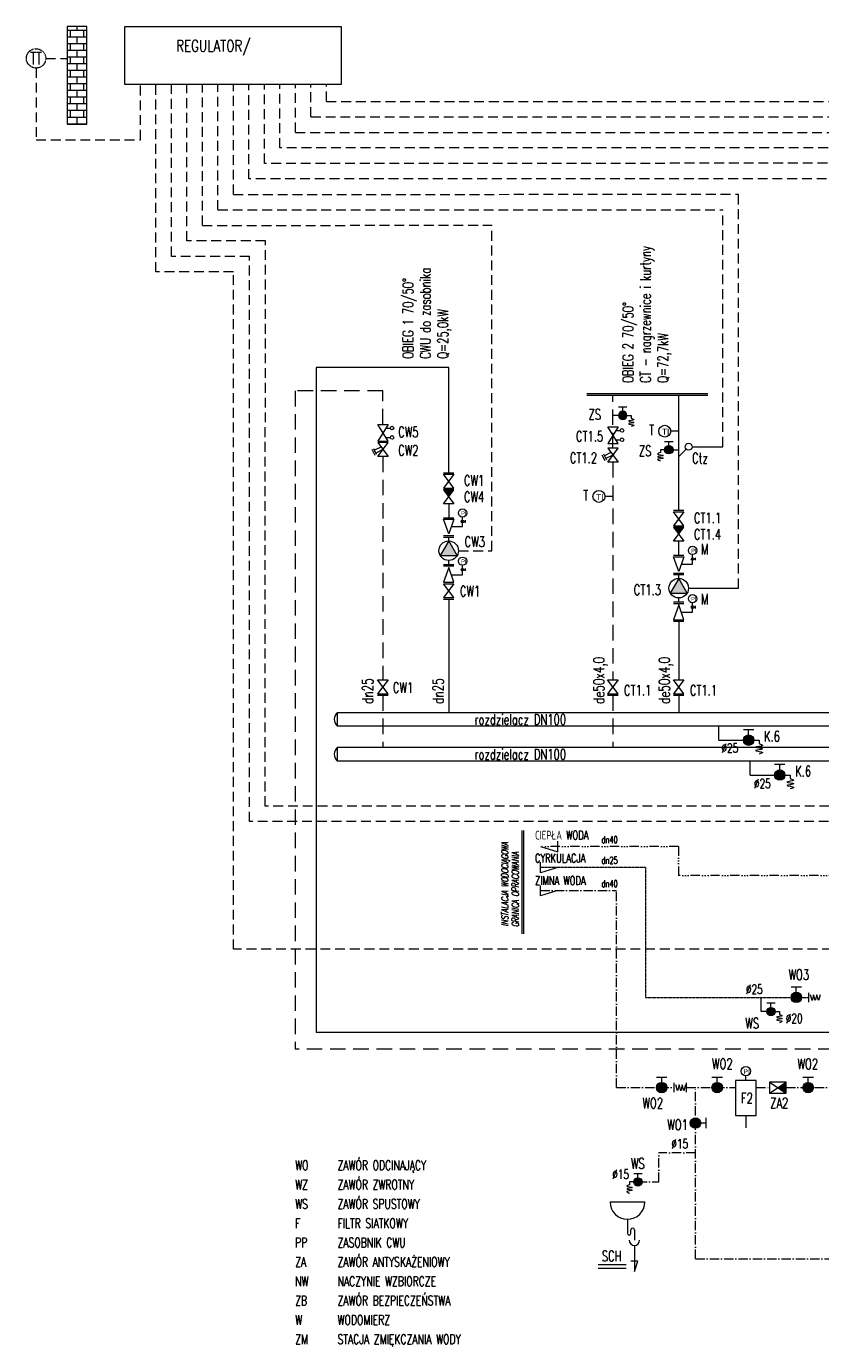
# Model space of a CAD drawing. Header units: millimetres. Extents: x -2127 to 74040, y -8065 to 13366.
# Tile 1 of 5: x -2127 to 8122, y -3801 to 13223. Entities that reach past the tile are written whole.
import ezdxf
from ezdxf.enums import TextEntityAlignment as Align

# ---------------------------------------------------------------- set-up
doc = ezdxf.new("R2010")
doc.units = ezdxf.units.MM
for name, pattern in [('ACAD_ISO05W100', [33, 24, -3, 0, -3, 0, -3]), ('ACAD_ISO10W100', [18.5, 12, -3, 0.5, -3]), ('ACAD_ISO14W100', [25.5, 12, -3, 0.5, -3, 0.5, -3, 0.5, -3]), ('DASHED', [19.05, 12.7, -6.35]), ('DASHEDX2', [1.5, 1, -0.5])]:
    doc.linetypes.add(name, pattern=pattern)
doc.layers.get('0').update_dxf_attribs({"lineweight": 15})
for name, color, linetype, lineweight in [('IS-armatura', 7, 'Continuous', 20), ('IS-automatyka', 242, 'DASHED', 15), ('IS-opisy', 7, 'Continuous', 20)]:
    doc.layers.add(name, color=color, linetype=linetype, lineweight=lineweight)
doc.styles.add('IS', font='simplex.shx', dxfattribs={"width": 0.7})
doc.styles.add('Romans', font='romans.shx', dxfattribs={"width": 0.7})
doc.styles.get("Standard").update_dxf_attribs({"font": 'arial.ttf'})
doc.styles.add('STANDARD2', font='simplex.shx', dxfattribs={"width": 0.7})

# ---------------------------------------------------------------- blocks, each defined once
blk = doc.blocks.new('A$C231E1B02')
at = {"layer": 'IS-armatura'}
for p, q in [((-67, 0), (67, 0)), ((67, 0), (-67, -215)), ((67, -215), (-67, 0)), ((-67, -215), (67, -215))]:
    blk.add_line(p, q, dxfattribs=at)
at = {"layer": 'IS-armatura', "ltscale": 10}
for p, q in [((38, -47), (95, -47)), ((38, -168), (95, -168))]:
    blk.add_line(p, q, dxfattribs=at)
for centre in [(118, -47), (118, -168)]:
    blk.add_circle(centre, 23.3, dxfattribs=at)
blk = doc.blocks.new('A$C146150D0')
at = {"layer": 'IS-armatura'}
for p, q in [((67, 0), (-67, 0)), ((-67, -180), (67, 0)), ((-67, 0), (67, -180)), ((-100, -165), (-138, -89)), ((-80, -155), (-118, -79)), ((-25, -57), (-108, -99)), ((0, -90), (-90, -135)), ((67, -180), (-67, -180))]:
    blk.add_line(p, q, dxfattribs=at)
blk = doc.blocks.new('A$C531F4624')
at = {"layer": 'IS-armatura'}
for p, q in [((-67.5, 0), (67.5, 0)), ((67.5, 0), (-67.5, -180)), ((67.5, -180), (-67.5, 0)), ((-67.5, -180), (67.5, -180)), ((-67.5, -200), (67.5, -200))]:
    blk.add_line(p, q, dxfattribs=at)
blk = doc.blocks.new('A$C65666F2F')
at = {"layer": 'IS-armatura'}
for p, q in [((-67.5, 0), (67.5, 0)), ((0, -20), (-67.5, -210)), ((67.5, -210), (0, -20)), ((-67.5, -210), (67.5, -210)), ((-67.5, -230), (67.5, -230))]:
    blk.add_line(p, q, dxfattribs=at)
blk = doc.blocks.new('A$C70BF7B7E')
at = {"layer": 'IS-armatura'}
blk.add_hatch(color=256, dxfattribs=at).paths.add_polyline_path([(0, 302), (0, 302), (-109, 113), (109, 113)])
for p, q in [((-68, 352), (67, 352)), ((0, 302), (0, 352)), ((-68, 0), (67, 0)), ((0, 0), (0, 50))]:
    blk.add_line(p, q)
blk.add_lwpolyline([(0, 302), (-109, 113), (109, 113)], close=True, dxfattribs=at)
blk.add_circle((0, 176), 126, dxfattribs=at)
blk = doc.blocks.new('A$C761E3742')
at = {"layer": 'IS-armatura'}
blk.add_hatch(color=256, dxfattribs=at).paths.add_polyline_path([(0, 90), (67, 180), (-67, 180)])
for p, q in [((67, 180), (-67, 180)), ((-67, 180), (67, 0)), ((-67, 0), (67, 180)), ((67, 0), (-67, 0))]:
    blk.add_line(p, q, dxfattribs=at)
blk = doc.blocks.new('A$C4934456F')
at = {"layer": 'IS-armatura'}
for p, q in [((0, 0), (144, 0)), ((144, 0), (144, 123)), ((160, 66), (176, 66)), ((176, 82), (176, 50))]:
    blk.add_line(p, q, dxfattribs=at)
for centre, radius in [((144, 176), 53.5), ((144, 66), 15.8)]:
    blk.add_circle(centre, radius, dxfattribs=at)
at = {"layer": 'IS-armatura', "width": 0.8}
blk.add_text('PI', height=53.5, dxfattribs=at).set_placement((125, 145))
blk = doc.blocks.new('A$C365C007C')
at = {"layer": 'IS-armatura'}
blk.add_line((0, 0), (95, 95), dxfattribs=at)
blk.add_circle((127, 127), 45, dxfattribs=at)
blk = doc.blocks.new('A$C7A9C7234')
at = {"layer": 'IS-armatura'}
blk.add_hatch(color=256, dxfattribs=at).paths.add_polyline_path([(-182, 0, -1), (-74, 0, -1)])
at = {"ltscale": 10}
blk.add_line((-128, 0), (0, 0), dxfattribs=at)
at = {"layer": 'IS-armatura'}
for p, q in [((-236, 0), (-236, -36)), ((-182, 0), (-236, 0)), ((-182, 108), (-74, 108)), ((-128, 54), (-128, 108))]:
    blk.add_line(p, q, dxfattribs=at)
blk.add_circle((-128, 0), 54, dxfattribs=at)
blk.add_spline([(-236, -36), (-272, -54), (-200, -72), (-272, -90), (-200, -108), (-272, -126), (-236, -144)], degree=3, dxfattribs=at)
blk = doc.blocks.new('A$C50FE2750')
at = {"layer": 'IS-armatura'}
blk.add_line((0, 0), (-104, 0), dxfattribs=at)
blk.add_circle((-180, 0), 76.5, dxfattribs=at)
blk.add_text('TI', height=76.5, dxfattribs=at).set_placement((-216, -45))

msp = doc.modelspace()

# ---------------------------------------------------------------- hatches: boundary and pattern name
at = {"layer": 'IS-armatura'}
for points in [[(7260, 4012, 1), (7125, 4012, 1)], [(7662, 3562, 1), (7527, 3562, 1)], [(7875, 693, 1), (7740, 693, 1)], [(7535, 510, 1), (7427, 510, 1)], [(6138, -471, 1), (6003, -471, 1)], [(6854, -471, 1), (6719, -471, 1)], [(7678, -543), (7678, -399), (7570, -471)], [(8029, -471, 1), (7894, -471, 1)], [(6507, -996, 1), (6507, -861, 1)], [(5710, -1688, -1), (5818, -1688, -1)]]:
    msp.add_hatch(color=256, dxfattribs=at).paths.add_polyline_path(points)
at = {"layer": 'IS-automatyka', "linetype": 'Continuous', "lineweight": 0}
h = msp.add_hatch(dxfattribs=at)
h.set_pattern_fill('AR-B816', scale=0.425, style=0)
h.set_pattern_definition([(0, (-6652.245, 1776.4), (0, 86.36), []), (90, (-6652.245, 1776.4), (-86.36, 86.36), [86.36, -86.36])])
h.paths.add_polyline_path([(-1602, 13222), (-1602, 11960), (-1347, 11960), (-1347, 13222)])

# ---------------------------------------------------------------- linework, layer by layer
at = {"layer": 'IS-armatura', "ltscale": 10}
for p, q in [((1612, 8819), (1612, 240)), ((3323, 8819), (1612, 8819)), ((3323, 7463), (3323, 8819)), ((3323, 7063), (3323, 6883)), ((3323, 5831), (3323, 4371)), ((6810, 4012), (6810, 4191)), ((6810, 4012), (7125, 4012)), ((7212, 3562), (7212, 3741)), ((7212, 3562), (7527, 3562)), ((4507, 2639), (4732, 2572)), ((4732, 2572), (4732, 2707)), ((4507, 2003), (4507, 2138)), ((4732, 2071), (4507, 2003)), ((11681, 240), (1612, 240))]:
    msp.add_line(p, q, dxfattribs=at)
at = {"layer": 'IS-armatura', "linetype": 'DASHEDX2', "ltscale": 200}
for p, q in [((1342, 8519), (1342, 26)), ((2473, 8519), (1342, 8519)), ((2473, 8087), (2473, 8519)), ((5441, 7780), (5441, 8460)), ((2473, 7672), (2473, 4791)), ((5441, 7600), (5441, 4791)), ((2473, 4591), (2473, 3921)), ((5441, 4591), (5441, 3921)), ((10691, 26), (1342, 26))]:
    msp.add_line(p, q, dxfattribs=at)
at = {"layer": 'IS-armatura', "ltscale": 50}
for p, q in [((6291, 7559), (6291, 8460)), ((6291, 4591), (6291, 4371))]:
    msp.add_line(p, q, dxfattribs=at)
at = {"layer": 'IS-armatura'}
for p, q in [((6291, 6979), (6291, 7559)), ((6291, 6399), (6291, 6579)), ((6291, 5547), (6291, 4791)), ((7740, 828), (7875, 828)), ((7808, 760), (7808, 828)), ((7968, 633), (7968, 753)), ((8011, 652), (7991, 727)), ((8032, 727), (8011, 652)), ((8053, 652), (8032, 727)), ((8074, 727), (8053, 652)), ((8094, 652), (8074, 727)), ((8115, 727), (8094, 652)), ((7535, 618), (7427, 618)), ((7481, 564), (7481, 618)), ((7535, 510), (7589, 510)), ((7590, 510), (7590, 474))]:
    msp.add_line(p, q, dxfattribs=at)
at = {"layer": 'IS-armatura', "ltscale": 20}
for p, q in [((7260, 4147), (7125, 4147)), ((7193, 4079), (7193, 4147)), ((7260, 4012), (7328, 4012)), ((7328, 4012), (7328, 3967)), ((7662, 3697), (7527, 3697)), ((7594, 3629), (7594, 3697)), ((7662, 3562), (7729, 3562)), ((7729, 3562), (7729, 3517)), ((6003, -336), (6138, -336)), ((6071, -404), (6071, -336)), ((6719, -336), (6854, -336)), ((6787, -404), (6787, -336)), ((7157, -381), (7157, -321)), ((7894, -336), (8029, -336)), ((7961, -404), (7961, -336)), ((6231, -531), (6231, -411)), ((6274, -512), (6253, -437)), ((6295, -437), (6274, -512)), ((6316, -512), (6295, -437)), ((6337, -437), (6316, -512)), ((6357, -512), (6337, -437)), ((6378, -437), (6357, -512)), ((6391, -531), (6391, -411)), ((7462, -399), (7678, -543)), ((7462, -543), (7678, -399)), ((7157, -831), (7157, -992)), ((6642, -929), (6574, -929)), ((6642, -861), (6642, -996)), ((5656, -1688), (5656, -1724)), ((5710, -1688), (5656, -1688)), ((5710, -1580), (5818, -1580)), ((5764, -1634), (5764, -1580)), ((5404, -1946), (5854, -1946)), ((5629, -2171), (5629, -2351)), ((5674, -2351), (5674, -2306)), ((5719, -2306), (5719, -2441)), ((5719, -2509), (5719, -2846)), ((5764, -2711), (5674, -2711)), ((5719, -2846), (5764, -2711))]:
    msp.add_line(p, q, dxfattribs=at)
at = {"layer": 'IS-armatura', "linetype": 'ACAD_ISO14W100', "ltscale": 10}
for p, q in [((6287, 2639), (4507, 2639)), ((6287, 2639), (6287, 2267)), ((11409, 2267), (6287, 2267))]:
    msp.add_line(p, q, dxfattribs=at)
at = {"layer": 'IS-armatura', "ltscale": 0.1}
for p, q in [((4507, 2302), (4507, 2437)), ((4732, 2369), (4507, 2302)), ((7354, 510), (7354, 693)), ((7481, 510), (7354, 510))]:
    msp.add_line(p, q, dxfattribs=at)
at = {"layer": 'IS-armatura', "linetype": 'ACAD_ISO05W100', "ltscale": 0.1}
for p, q in [((5862, 2369), (4507, 2369)), ((5862, 2369), (5862, 693)), ((5862, 693), (7968, 693))]:
    msp.add_line(p, q, dxfattribs=at)
at = {"layer": 'IS-armatura', "linetype": 'ACAD_ISO10W100', "ltscale": 10}
for p, q in [((4507, 2071), (5489, 2071)), ((5489, -471), (5489, 2071)), ((5489, -471), (6231, -471)), ((6391, -471), (7022, -471)), ((6507, -2681), (6507, -471)), ((7292, -471), (7462, -471)), ((7678, -471), (8268, -471)), ((6035, -1688), (6035, -1315)), ((6507, -1315), (6035, -1315)), ((5764, -1688), (6035, -1688)), ((6507, -2681), (10784, -2681))]:
    msp.add_line(p, q, dxfattribs=at)
at = {"layer": 'IS-armatura'}
msp.add_lwpolyline([(10983, 4191), (1886, 4191), (1886, 4371), (11265, 4371), (11265, 4191), (11133, 4191)], dxfattribs=at)
for points in [[(1886, 3921), (11265, 3921), (11265, 3741), (1886, 3741)], [(7022, -831), (7292, -831), (7292, -381), (7022, -381)], [(7462, -543), (7678, -543), (7678, -399), (7462, -399)]]:
    msp.add_lwpolyline(points, close=True, dxfattribs=at)
for centre, radius in [((7193, 4012), 67.5), ((7594, 3562), 67.5), ((7808, 693), 67.5), ((7481, 510), 54), ((7157, -260), 61.2), ((6071, -471), 67.5), ((6787, -471), 67.5), ((7961, -471), 67.5), ((6507, -929), 67.5), ((5764, -1688), 54)]:
    msp.add_circle(centre, radius, dxfattribs=at)
for centre, radius, start, end in [((1967, 4281), 121, 132.1422, 227.8578), ((1967, 3831), 121, 132.1422, 227.8578), ((5629, -1946), 225, 180, 0), ((5652, -2351), 22.5, 180, 0), ((5697, -2306), 22.5, 0, 180), ((5719, -2441), 67.5, 180, 0)]:
    msp.add_arc(centre, radius, start, end, dxfattribs=at)
for points in [[(7328, 3967), (7373, 3944), (7283, 3922), (7373, 3899), (7283, 3877), (7373, 3854), (7328, 3832)], [(7729, 3517), (7774, 3494), (7684, 3472), (7774, 3449), (7684, 3427), (7774, 3404), (7729, 3382)], [(7589, 474), (7625, 456), (7553, 438), (7625, 420), (7553, 402), (7625, 384), (7589, 366)], [(5656, -1724), (5620, -1742), (5692, -1760), (5620, -1778), (5692, -1796), (5620, -1814), (5656, -1832)]]:
    msp.add_spline(points, degree=3, dxfattribs=at)
at = {"layer": 'IS-automatyka', "ltscale": 10}
for p, q in [((-1877, 12810), (-1602, 12810)), ((-2002, 12685), (-2002, 11760)), ((-655, 11760), (-655, 12471)), ((-455, 10055), (-455, 12471)), ((-255, 10255), (-255, 12471)), ((-55, 10455), (-55, 12471)), ((145, 10655), (145, 12471)), ((345, 10855), (345, 12471)), ((545, 11055), (545, 12471)), ((745, 11255), (745, 12471)), ((945, 11455), (945, 12471)), ((1145, 11655), (1145, 12471)), ((1345, 11855), (1345, 12471)), ((1545, 12055), (1545, 12471)), ((1745, 12255), (1745, 12471)), ((1745, 12255), (13965, 12256)), ((1545, 12055), (13765, 12056)), ((-2002, 11760), (-655, 11760)), ((1345, 11855), (13565, 11856)), ((10504, 11656), (1145, 11655)), ((10304, 11456), (945, 11455)), ((10104, 11256), (745, 11255)), ((545, 11055), (7061, 11056)), ((7061, 5973), (7061, 11056)), ((345, 10855), (6861, 10856)), ((6861, 7799), (6861, 10856)), ((145, 10655), (3880, 10656)), ((3880, 6457), (3880, 10656)), ((958, 10455), (-55, 10455)), ((953, 3161), (958, 10456)), ((753, 10255), (-255, 10255)), ((753, 2961), (753, 10256)), ((545, 10055), (-455, 10055)), ((545, 1315), (545, 10056)), ((3449, 6457), (3880, 6457)), ((12616, 3161), (953, 3161)), ((12416, 2961), (753, 2961)), ((9223, 1315), (545, 1315))]:
    msp.add_line(p, q, dxfattribs=at)
at = {"layer": 'IS-automatyka', "ltscale": 500}
for p, q in [((6464, 7799), (6861, 7799)), ((6417, 5973), (7061, 5973))]:
    msp.add_line(p, q, dxfattribs=at)
at = {"layer": 'IS-automatyka', "color": 7, "linetype": 'Continuous', "ltscale": 10}
for points in [[(-1602, 13222), (-1602, 11960), (-1347, 11960), (-1347, 13222)], [(1935, 12471), (-855, 12471), (-855, 13223), (1935, 13223)]]:
    msp.add_lwpolyline(points, close=True, dxfattribs=at)
at = {"layer": 'IS-automatyka'}
msp.add_circle((-2002, 12810), 125, dxfattribs=at).dxf.unprotected_set("ltscale", 0)
at = {"layer": 'IS-opisy', "lineweight": 9, "ltscale": 20}
for p, q in [((6665, 8483), (5106, 8483)), ((6665, 8460), (5106, 8460)), ((4265, 2848), (4265, 1511)), ((4287, 2848), (4287, 1511)), ((5253, -2756), (5613, -2756)), ((5253, -2801), (5613, -2801))]:
    msp.add_line(p, q, dxfattribs=at)

# ---------------------------------------------------------------- block references
at = {"layer": 'IS-armatura', "xscale": -1}
msp.add_blockref('A$C7A9C7234', (5441, 8202), dxfattribs=at)
at = {"layer": 'IS-armatura'}
for name, p in [('A$C231E1B02', (2473, 8087)), ('A$C231E1B02', (5441, 8056)), ('A$C50FE2750', (6291, 7999)), ('A$C146150D0', (2473, 7852)), ('A$C7A9C7234', (6291, 7759)), ('A$C365C007C', (6291, 7672)), ('A$C146150D0', (5441, 7780)), ('A$C761E3742', (3323, 7063)), ('A$C50FE2750', (5441, 7157)), ('A$C4934456F', (3357, 6768)), ('A$C761E3742', (6291, 6579)), ('A$C70BF7B7E', (3323, 6281)), ('A$C4934456F', (6325, 6284)), ('A$C4934456F', (3357, 6146)), ('A$C65666F2F', (3323, 6261)), ('A$C70BF7B7E', (6291, 5797)), ('A$C531F4624', (3323, 6031)), ('A$C4934456F', (6325, 5662)), ('A$C65666F2F', (6291, 5777)), ('A$C531F4624', (2473, 4791)), ('A$C531F4624', (5441, 4791)), ('A$C531F4624', (6291, 4791))]:
    msp.add_blockref(name, p, dxfattribs=at)
at = {"layer": 'IS-armatura', "xscale": -1, "rotation": 180}
for name, p in [('A$C531F4624', (3323, 7263)), ('A$C65666F2F', (3323, 6653)), ('A$C531F4624', (6291, 6779)), ('A$C65666F2F', (6291, 6169))]:
    msp.add_blockref(name, p, dxfattribs=at)

# ---------------------------------------------------------------- texts
at = {"layer": 'IS-armatura', "width": 0.8}
msp.add_text('PI', height=61.2, dxfattribs=at).set_placement((7127, -296))
at = {"layer": 'IS-automatyka', "color": 7, "linetype": 'Continuous', "ltscale": 10, "style": 'IS', "width": 0.75}
msp.add_text('REGULATOR/', height=150, dxfattribs=at).set_placement((-194, 12897))
at = {"layer": 'IS-automatyka', "ltscale": 10, "style": 'Romans', "width": 0.7}
msp.add_text('TT', height=157.5, dxfattribs=at).set_placement((-2002, 12810), align=Align.MIDDLE_CENTER)
at = {"layer": 'IS-opisy', "style": 'STANDARD2', "width": 0.7}
for s, height, p in [('ZS', 135, (5126, 8149)), ('CW5', 135, (2670, 7922)), ('CT1.5', 135, (4964, 7866)), ('T', 135, (5908, 7947)), ('CW2', 135, (2670, 7684)), ('CT1.2', 135, (4885, 7588)), ('ZS', 135, (5776, 7678)), ('Ctz', 135, (6463, 7583)), ('CW1', 135, (3518, 7295)), ('CW4', 135, (3518, 7085)), ('T', 135, (5058, 7104)), ('CT1.1', 135, (6486, 6811)), ('CW3', 135, (3527, 6506)), ('CT1.4', 135, (6486, 6601)), ('M', 135, (6576, 6409)), ('CW1', 135, (3466, 5867)), ('CT1.3', 135, (5710, 5884)), ('M', 135, (6576, 5764)), ('CW1', 135, (2601, 4623)), ('CT1.1', 135, (5584, 4588)), ('CT1.1', 135, (6434, 4588)), ('rozdzielacz DN100', 135, (3655, 4212)), ('K.6', 135, (7391, 3994)), ('%%c25', 120, (6842, 3851)), ('rozdzielacz DN100', 135, (3655, 3762)), ('K.6', 135, (7793, 3544)), ('%%c25', 120, (7262, 3391)), ('CIEPŁA WODA', 112.5, (4438, 2730)), ('dn40', 90, (5294, 2685)), ('CYRKULACJA', 112.5, (4435, 2433)), ('dn25', 90, (5294, 2415)), ('ZIMNA WODA', 112.5, (4438, 2144)), ('dn40', 90, (5294, 2116)), ('WO3', 135, (7707, 919)), ('%%C25', 120, (7158, 738)), ('WS', 135, (7150, 292)), ('%%c20', 120, (7672, 362)), ('WO2', 135, (6720, -232)), ('WO2', 135, (7823, -234)), ('WO2', 135, (5822, -739)), ('F2', 135, (7094, -674)), ('ZA2', 135, (7470, -737)), ('WO1', 135, (6142, -1018)), ('%%c15', 120, (6196, -1256)), ('WO', 124.7, (1341, -1536)), ('ZAWÓR ODCINAJĄCY', 124.69, (1888, -1536)), ('%%c15', 120, (5434, -1649)), ('WS', 135, (5673, -1518)), ('WZ', 124.7, (1341, -1785)), ('ZAWÓR ZWROTNY', 124.69, (1888, -1785)), ('ZAWÓR SPUSTOWY', 124.69, (1888, -2035)), ('WS', 124.7, (1341, -2035)), ('F', 125, (1341, -2284)), ('FILTR SIATKOWY', 124.69, (1888, -2284)), ('PP', 124.7, (1341, -2533)), ('ZASOBNIK CWU', 124.69, (1888, -2533)), ('ZA', 124.7, (1341, -2783)), ('ZAWÓR ANTYSKAŻENIOWY', 124.69, (1888, -2783)), ('SCH', 135, (5298, -2711)), ('NW', 124.7, (1341, -3032)), ('NACZYNIE WZBIORCZE', 124.69, (1888, -3032)), ('ZB', 124.7, (1341, -3281)), ('ZAWÓR BEZPIECZEŃSTWA', 124.69, (1888, -3281)), ('WODOMIERZ', 124.7, (1888, -3531)), ('W', 125, (1341, -3531)), ('ZM', 124.7, (1341, -3780)), ('STACJA ZMIĘKCZANIA WODY', 124.69, (1888, -3780))]:
    msp.add_text(s, height=height, dxfattribs=at).set_placement(p)
for s, p in [('de50x4,0', (5330, 4483)), ('de50x4,0', (6176, 4483)), ('dn25', (2348, 4483)), ('dn25', (3257, 4483))]:
    msp.add_text(s, height=140, rotation=90, dxfattribs=at).set_placement(p)
at = {"layer": 'IS-opisy', "style": 'STANDARD2', "oblique": 10}
for s, width, p in [('INSTALACJA WODOCIĄGOWA', 0.65, (4092, 1611)), ('GRANICA OPRACOWANIA', 0.7, (4228, 1601))]:
    msp.add_text(s, height=90, rotation=90, dxfattribs=dict(at, width=width)).set_placement(p)
at = {"layer": 'IS-opisy', "char_height": 135, "attachment_point": 1, "rotation": 90, "style": 'STANDARD2'}
for s, width, insert in [('\\A1;OBIEG 1 70/50%%D \\PCWU do zasobnika\\PQ=25,0kW', 1866.01, (2729, 8932)), ('\\A1;OBIEG 2 70/50%%D\\PCT - nagrzewnice i kurtyny\\PQ=72,7kW', 2214.16, (5569, 8622))]:
    msp.add_mtext_dynamic_manual_height_columns(s, width=width, gutter_width=12.5, heights=[0], dxfattribs=dict(at, insert=insert))

doc.saveas('drawing.dxf')
